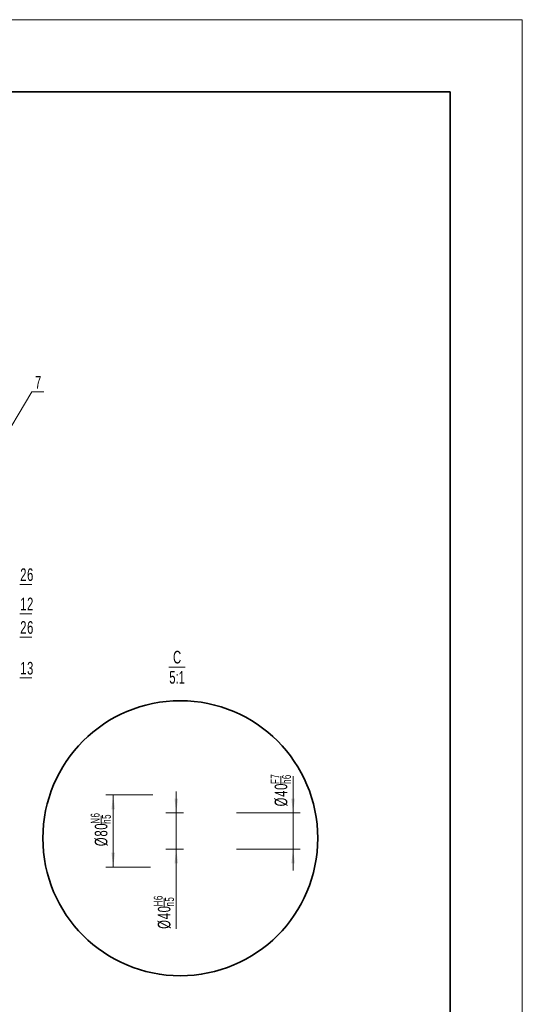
# Model space of a CAD drawing. Header units: millimetres. Extents: x 2945 to 26725, y -1089 to 16127.
# Tile 150 of 150: x 23934 to 26725, y 10663 to 16127. Entities that reach past the tile are written whole.
import ezdxf
from ezdxf.enums import TextEntityAlignment as Align

# ---------------------------------------------------------------- set-up
doc = ezdxf.new("R2010")
doc.units = ezdxf.units.MM
doc.layers.get('0').update_dxf_attribs({"lineweight": 35})
for name, color, linetype, lineweight in [('尺寸线层', 3, 'Continuous', 18), ('注释', 2, 'Continuous', 18), ('粗实线层', 7, 'Continuous', 35), ('细实线层', 7, 'Continuous', 18)]:
    doc.layers.add(name, color=color, linetype=linetype, lineweight=lineweight)
doc.styles.add('SLDTEXTSTYLE1', font='txt', dxfattribs={"width": 0.667})
doc.styles.add('标准', font='txt', dxfattribs={"width": 0.667})
doc.dimstyles.new('GB_尺寸', dxfattribs={"dimtxt": 3.5, "dimasz": 4, "dimexe": 2, "dimexo": 0, "dimtad": 1, "dimdsep": 46, "dimtxsty": '标准', "dimblk": '_CAXARROW', "dimcen": 0, "dimdle": 8, "dimazin": 2, "dimtfac": 0.707107, "dimtdec": 3, "dimtmove": 2, "dimatfit": 3, "dimfxl": 0, "dimfrac": 2, "dimtolj": 1, "dimarcsym": 0})

# ---------------------------------------------------------------- blocks, each defined once
blk = doc.blocks.new('$CAXA_FRAME_13B17AC1$')
at = {"layer": '粗实线层'}
for p, q in [((574.5, 400.5), (-574.5, 400.5)), ((574.5, -400.5), (574.5, 400.5))]:
    blk.add_line(p, q, dxfattribs=at)
at = {"layer": '细实线层'}
for p, q in [((594.5, 420.5), (-594.5, 420.5)), ((594.5, -420.5), (594.5, 420.5))]:
    blk.add_line(p, q, dxfattribs=at)
blk = doc.blocks.new('SW_NOTE_0_49')
at = {"layer": '注释', "color": 0}
for p, q in [((0, 0), (67.1, 0)), ((67.1, 0), (0, 0)), ((0, 0), (67.1, 0)), ((67.1, 0), (0, 0)), ((0, 0), (67.1, 0)), ((67.1, 0), (0, 0))]:
    blk.add_line(p, q, dxfattribs=at)
at = {"layer": '注释', "color": 0, "insert": (2.8, 89.1), "char_height": 70, "width": 110.946, "attachment_point": 1, "style": 'SLDTEXTSTYLE1'}
blk.add_mtext('\\T1.1;12', dxfattribs=at)
blk = doc.blocks.new('SW_NOTE_0_50')
at = {"layer": '注释', "color": 0}
for p, q in [((0, 0), (67.1, 0)), ((67.1, 0), (0, 0)), ((0, 0), (67.1, 0)), ((67.1, 0), (0, 0)), ((0, 0), (67.1, 0)), ((67.1, 0), (0, 0))]:
    blk.add_line(p, q, dxfattribs=at)
at = {"layer": '注释', "color": 0, "insert": (2.9, 89.1), "char_height": 70, "width": 120.416, "attachment_point": 1, "style": 'SLDTEXTSTYLE1'}
blk.add_mtext('\\T1.1;26', dxfattribs=at)
blk = doc.blocks.new('SW_NOTE_0_51')
at = {"layer": '注释', "color": 0}
for p, q in [((0, 0), (67.1, 0)), ((67.1, 0), (0, 0)), ((0, 0), (67.1, 0)), ((67.1, 0), (0, 0)), ((0, 0), (67.1, 0)), ((67.1, 0), (0, 0))]:
    blk.add_line(p, q, dxfattribs=at)
at = {"layer": '注释', "color": 0, "insert": (2.8, 89.1), "char_height": 70, "width": 113.469, "attachment_point": 1, "style": 'SLDTEXTSTYLE1'}
blk.add_mtext('\\T1.1;13', dxfattribs=at)
blk = doc.blocks.new('SW_NOTE_0_52')
at = {"layer": '注释', "color": 0}
for p, q in [((0, 0), (67.1, 0)), ((67.1, 0), (0, 0)), ((0, 0), (67.1, 0)), ((67.1, 0), (0, 0)), ((0, 0), (67.1, 0)), ((67.1, 0), (0, 0))]:
    blk.add_line(p, q, dxfattribs=at)
at = {"layer": '注释', "color": 0, "insert": (2.9, 89.1), "char_height": 70, "width": 120.416, "attachment_point": 1, "style": 'SLDTEXTSTYLE1'}
blk.add_mtext('\\T1.1;26', dxfattribs=at)
blk = doc.blocks.new('SW_NOTE_0_53')
at = {"layer": '注释', "color": 0}
for p, q in [((0, 0), (67.1, 0)), ((67.1, 0), (0, 0)), ((0, 0), (67.1, 0)), ((67.1, 0), (0, 0)), ((0, 0), (67.1, 0)), ((67.1, 0), (0, 0))]:
    blk.add_line(p, q, dxfattribs=at)
at = {"layer": '注释', "color": 0, "insert": (18.2, 89.1), "char_height": 70, "width": 56.233, "attachment_point": 1, "style": 'SLDTEXTSTYLE1'}
blk.add_mtext('\\T1.1;7', dxfattribs=at)
blk = doc.blocks.new('*X73')
at = {"layer": '细实线层', "color": 0, "linetype": 'ByBlock', "lineweight": -2}
blk.add_line((-2.25, 0), (2.25, 0), dxfattribs=at)
at = {"layer": '尺寸线层', "color": 0, "linetype": 'ByBlock', "lineweight": -2, "style": '标准', "width": 0.667}
for s, p in [('C', (0, 4.55)), ('5:1', (0, -1.05))]:
    blk.add_text(s, height=3.5, dxfattribs=at).set_placement(p, align=Align.TOP_CENTER)
blk = doc.blocks.new('*X76')
at = {"layer": '粗实线层'}
blk.add_circle((0, 0), 7.631, dxfattribs=at)
blk = doc.blocks.new('*X140')
at = {"layer": '注释', "linetype": 'Continuous'}
h = blk.add_hatch(color=0, dxfattribs=at)
edge = h.paths.add_edge_path(flags=0)
edge.add_arc((-470.7, -788.9), 10.2, 0, 360)
at = {"layer": '注释', "color": 0, "linetype": 'Continuous'}
blk.add_line((-470.7, -788.9), (0, 0), dxfattribs=at)
blk = doc.blocks.new('*X173')
at = {"layer": '尺寸线层', "color": 0}
blk.add_line((24735.9, 11206.5), (24735.9, 11250.8), dxfattribs=at)
at = {"layer": '尺寸线层', "color": 0, "char_height": 70, "attachment_point": 1, "rotation": 90, "line_spacing_factor": 1.15057, "style": '标准'}
for s, insert, width in [('\\T1.1;{\\H0.707107x;H6}', (24678.1, 11206.7), 177.459), ('\\T1.1;{\\H0.707107x;n5}', (24740.7, 11206.5), 177.459), ('\\T1.1;%%C40', (24700.9, 11082.2), 674.544)]:
    blk.add_mtext(s, dxfattribs=dict(at, insert=insert, width=width))
blk = doc.blocks.new('*X172')
at = {"layer": '尺寸线层', "linetype": 'Continuous'}
for points in [[(24803.2, 11725.2), (24793.2, 11805.2), (24813.2, 11805.2)], [(24803.2, 11525.2), (24793.2, 11445.2), (24813.2, 11445.2)]]:
    blk.add_hatch(color=0, dxfattribs=at).paths.add_polyline_path(points, flags=0)
at = {"layer": '尺寸线层', "color": 0, "linetype": 'Continuous'}
for p, q in [((24803.2, 11082.2), (24803.2, 11845.2)), ((24745.2, 11725.2), (24843.2, 11725.2)), ((24745.2, 11525.2), (24843.2, 11525.2))]:
    blk.add_line(p, q, dxfattribs=at)
at = {"layer": '尺寸线层', "color": 0}
blk.add_blockref('*X173', (0, 0), dxfattribs=at)
blk = doc.blocks.new('_CAXARROW')
blk.add_hatch(color=0).paths.add_polyline_path([(0, 0), (-1, 0.125), (-1, -0.125)], flags=0)
blk = doc.blocks.new('*X175')
at = {"layer": '尺寸线层', "color": 0}
blk.add_line((25384.5, 11885.9), (25384.5, 11930.1), dxfattribs=at)
at = {"layer": '尺寸线层', "color": 0, "char_height": 70, "attachment_point": 1, "rotation": 90, "line_spacing_factor": 1.15057, "style": '标准'}
for s, insert, width in [('\\T1.1;{\\H0.707107x;F7}', (25326.7, 11885.9), 176.745), ('\\T1.1;%%C40', (25349.5, 11761.7), 673.83), ('\\T1.1;{\\H0.707107x;h6}', (25390.3, 11885.9), 176.745)]:
    blk.add_mtext(s, dxfattribs=dict(at, insert=insert, width=width))
blk = doc.blocks.new('*X174')
at = {"layer": '尺寸线层', "linetype": 'Continuous'}
for points in [[(25451.8, 11725.2), (25441.8, 11805.2), (25461.8, 11805.2)], [(25451.8, 11525.2), (25441.8, 11445.2), (25461.8, 11445.2)]]:
    blk.add_hatch(color=0, dxfattribs=at).paths.add_polyline_path(points, flags=0)
at = {"layer": '尺寸线层', "color": 0, "linetype": 'Continuous'}
for p, q in [((25451.8, 11405.2), (25451.8, 11930.1)), ((25137.7, 11725.2), (25491.8, 11725.2)), ((25137.7, 11525.2), (25491.8, 11525.2))]:
    blk.add_line(p, q, dxfattribs=at)
at = {"layer": '尺寸线层', "color": 0}
blk.add_blockref('*X175', (0, 0), dxfattribs=at)
blk = doc.blocks.new('*X177')
at = {"layer": '尺寸线层', "color": 0}
blk.add_line((24385.8, 11665.1), (24385.8, 11709.5), dxfattribs=at)
at = {"layer": '尺寸线层', "color": 0, "char_height": 70, "attachment_point": 1, "rotation": 90, "line_spacing_factor": 1.15057, "style": '标准'}
for s, insert, width in [('\\T1.1;{\\H0.707107x;N6}', (24328, 11665.1), 177.459), ('\\T1.1;%%C80', (24350.8, 11540.9), 674.544), ('\\T1.1;{\\H0.707107x;h5}', (24390.5, 11665.3), 177.459)]:
    blk.add_mtext(s, dxfattribs=dict(at, insert=insert, width=width))
blk = doc.blocks.new('*X176')
at = {"layer": '尺寸线层', "linetype": 'Continuous'}
for points in [[(24453.1, 11825.2), (24443.1, 11745.2), (24463.1, 11745.2)], [(24453.1, 11425.2), (24443.1, 11505.2), (24463.1, 11505.2)]]:
    blk.add_hatch(color=0, dxfattribs=at).paths.add_polyline_path(points, flags=0)
at = {"layer": '尺寸线层', "color": 0, "linetype": 'Continuous'}
for p, q in [((24672.6, 11825.2), (24413.1, 11825.2)), ((24453.1, 11425.2), (24453.1, 11825.2)), ((24660.7, 11425.2), (24413.1, 11425.2))]:
    blk.add_line(p, q, dxfattribs=at)
at = {"layer": '尺寸线层', "color": 0}
blk.add_blockref('*X177', (0, 0), dxfattribs=at)

msp = doc.modelspace()

# ---------------------------------------------------------------- block references
at = {"layer": '尺寸线层', "xscale": 20, "yscale": 20, "zscale": 20}
msp.add_blockref('*X73', (24807.882, 12533.74), dxfattribs=at)
at = {"layer": '注释'}
for name, p in [('SW_NOTE_0_53', (24001.042, 14061.435)), ('*X140', (24001.042, 14061.435)), ('SW_NOTE_0_52', (23933.964, 12993.474)), ('SW_NOTE_0_49', (23933.964, 12831.073)), ('SW_NOTE_0_50', (23933.964, 12700.446)), ('SW_NOTE_0_51', (23933.964, 12474.497))]:
    msp.add_blockref(name, p, dxfattribs=at)
at = {"layer": '粗实线层'}
for name, p, xscale, yscale, zscale in [('$CAXA_FRAME_13B17AC1$', (14834.531, 7717.01), 20, 20, 20), ('*X76', (24825.532, 11585.042), 100, 100, 100)]:
    msp.add_blockref(name, p, dxfattribs=dict(at, xscale=xscale, yscale=yscale, zscale=zscale))

# ---------------------------------------------------------------- dimensions: what is measured, and where the dimension line sits
at = {"layer": '尺寸线层'}
for base, p1, p2, text, picture, middle in [((25451.773, 11725.177), (25137.731, 11525.177), (25137.731, 11725.177), '\\A1;%%C40\\H0.707107x;\\SF7/h6;\\H1.41421x;', '*X174', (25384.469, 11845.904)), ((24453.069, 11825.177), (24660.731, 11425.177), (24672.583, 11825.177), '\\A1;%%C80\\H0.707107x;\\SN6/h5;\\H1.41421x;', '*X176', (24385.765, 11625.177)), ((24803.2, 11725.177), (24745.231, 11525.177), (24745.231, 11725.177), '\\A1;%%C40\\H0.707107x;\\SH6/n5;\\H1.41421x;', '*X172', (24735.896, 11166.506))]:
    dim = msp.add_linear_dim(base=base, p1=p1, p2=p2, angle=90, text=text, dimstyle='GB_尺寸', override={"dimscale": 20, "dimsah": 1, "dimtfac": 1, "dimtfill": 1, "dimtzin": 0}, dxfattribs=at)
    dim.commit()
    dim.dimension.update_dxf_attribs({"geometry": picture, "text_midpoint": middle, "dimtype": 160})

doc.saveas('drawing.dxf')
